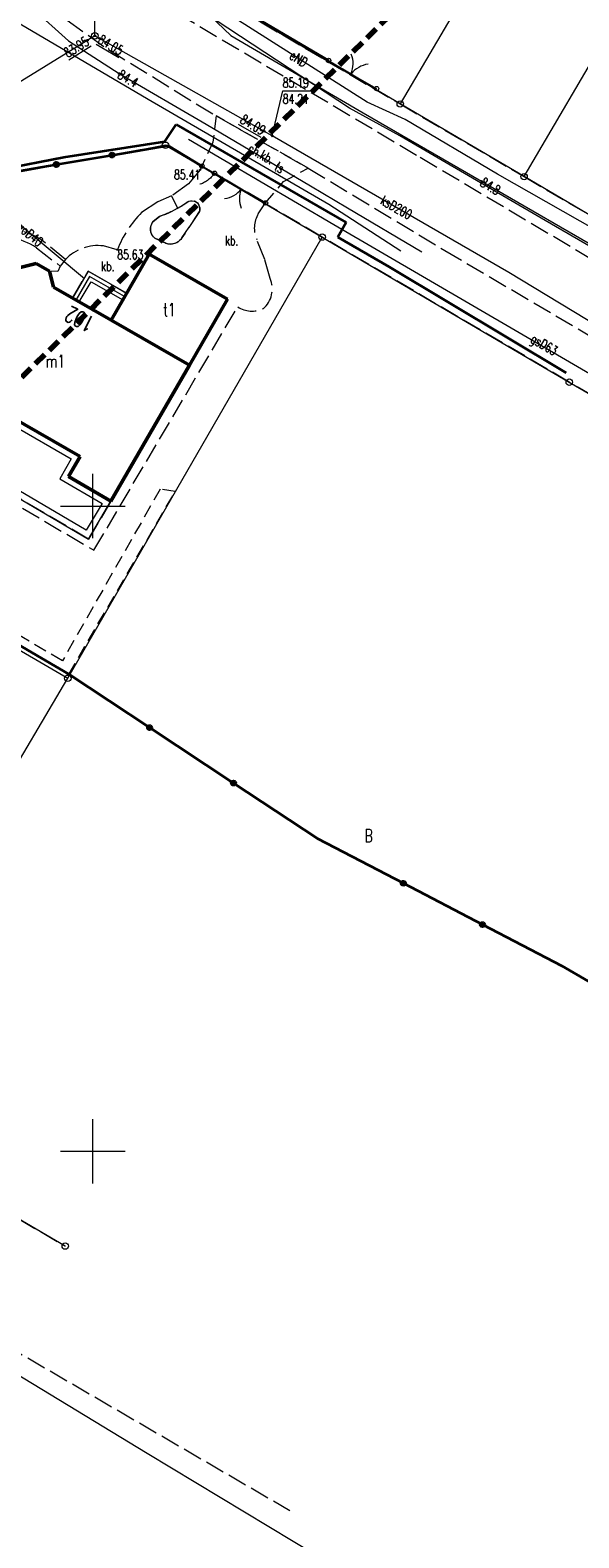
# Model space of a CAD drawing. Header units: metres. Extents: x 7395998 to 7397036, y 5813644 to 5814526.
# Tile 11 of 27: x 7396395 to 7396438, y 5814020 to 5814137. Entities that reach past the tile are written whole.
import ezdxf
from ezdxf.enums import TextEntityAlignment as Align

# ---------------------------------------------------------------- set-up
doc = ezdxf.new("R2010")
doc.units = ezdxf.units.M
doc.header["$MEASUREMENT"] = 0
for name, pattern in [('1', [0]), ('1_14', [1, -1]), ('1_OTKC', [1.5, 1, -0.5]), ('1_OTKJ', [2, 1.5, -0.5]), ('1_OTKU', [2, 1.5, -0.5]), ('1_OTZK', [1.5, 1, -0.5]), ('2', [1.5, 1, -0.5]), ('2_EGBS', [0]), ('2_EGBT', [0]), ('2_EGBU_A', [0]), ('3_SUEP_A', [0]), ('3_SUGP', [0]), ('3_SUKP', [0]), ('3_SUTP_A', [0]), ('3_SUUP_P', [0]), ('3_SUWP', [0]), ('EGDE', [0]), ('EGKK', [2, 1.5, -0.5])]:
    doc.linetypes.add(name, pattern=pattern)
doc.layers.get('0').update_dxf_attribs({"color": 250, "linetype": 'CONTINUOUS', "lineweight": 100})
for name, color, linetype, lineweight in [('Dzialki', 7, 'EGDE', 18), ('EADTD_T_0', 214, 'CONTINUOUS', 25), ('EGBB_E_T_0', 7, 'CONTINUOUS', 20), ('EGBB_L_0', 7, '2_EGBU_A', 50), ('EGBE_L_0', 7, '2_EGBT', 18), ('EGBE_L_3', 7, '2_EGBS', 18), ('Kontury', 3, 'EGKK', 18), ('Numery_konturow', 3, 'CONTINUOUS', 9), ('OTK_E_T_1', 7, 'CONTINUOUS', 0), ('OTK_E_T_3', 7, 'CONTINUOUS', 0), ('OTK_L_0', 7, '1_OTKJ', 18), ('OTK_L_2', 7, '1_OTKC', 18), ('OTK_L_4', 7, '1_OTKU', 18), ('OTO_L_0', 7, 'CONTINUOUS', 35), ('OTO_L_1', 7, 'CONTINUOUS', 18), ('OTO_L_2', 7, 'CONTINUOUS', 18), ('OTR_T_0', 7, 'CONTINUOUS', 18), ('OTZ_L_1', 7, '1_OTZK', 18), ('P_SUL_L_1', 7, '3_SUUP_P', 35), ('Podzial_sekcyjny_krzyze', 7, '1', 0), ('Punkty', 7, 'CONTINUOUS', 18), ('SUEP_E_T_0', 1, 'CONTINUOUS', 0), ('SUEP_L_0', 1, '3_SUEP_A', 18), ('SUER_T_0', 1, 'CONTINUOUS', 18), ('SUGP_E_T_0', 52, 'CONTINUOUS', 0), ('SUGP_L_0', 52, '3_SUGP', 18), ('SUK_T_3', 34, 'CONTINUOUS', 18), ('SUKP_E_T_0', 34, 'CONTINUOUS', 0), ('SUKP_L_0', 34, '3_SUKP', 18), ('SUNR_T_0', 7, 'CONTINUOUS', 18), ('SUP_T_4', 7, 'CONTINUOUS', 18), ('SUTP_E_T_0', 30, 'CONTINUOUS', 0), ('SUTP_L_0', 30, '3_SUTP_A', 18), ('SUTR_T_0', 30, 'CONTINUOUS', 18), ('SUWP_E_T_0', 5, 'CONTINUOUS', 0), ('SUWP_L_0', 5, '3_SUWP', 18), ('ZASIEG_L_0', 7, '2', 70)]:
    doc.layers.add(name, color=color, linetype=linetype, lineweight=lineweight)
doc.styles.get("Standard").update_dxf_attribs({"font": 'Simplex.SHX', "width": 0.75})

# ---------------------------------------------------------------- blocks, each defined once
blk = doc.blocks.new('GRT')
at = {"linetype": 'Continuous'}
blk.add_circle((0, 0), 0.25, dxfattribs=at)
blk = doc.blocks.new('2_OTRS')
at = {"linetype": 'Continuous'}
blk.add_circle((0, 0), 0.045, dxfattribs=at)
blk = doc.blocks.new('4_SUPS')
at = {"linetype": 'Continuous'}
blk.add_circle((0, 0), 0.0625, dxfattribs=at)
blk = doc.blocks.new('4_SUKS')
at = {"linetype": 'Continuous'}
blk.add_circle((0, 0), 0.25, dxfattribs=at)
blk = doc.blocks.new('4_SUPW')
at = {"linetype": 'Continuous'}
blk.add_circle((0, 0), 0.25, dxfattribs=at)

msp = doc.modelspace()

# ---------------------------------------------------------------- linework, layer by layer
at = {"layer": 'Dzialki'}
for p, q in [((7396445.62, 5814168.32), (7396423.8, 5814131.15)), ((7396433.39, 5814125.52), (7396455.17, 5814162.71)), ((7396423.8, 5814131.15), (7396409.53, 5814139.54)), ((7396433.39, 5814125.52), (7396423.8, 5814131.15)), ((7396389.71, 5814125.05), (7396405.62, 5814127.95)), ((7396405.62, 5814127.95), (7396417.75, 5814120.84)), ((7396442.96, 5814119.9), (7396433.39, 5814125.52)), ((7396398.06, 5814086.65), (7396417.75, 5814120.84)), ((7396417.75, 5814120.84), (7396436.89, 5814109.6)), ((7396436.89, 5814109.6), (7396456.03, 5814098.35)), ((7396378.91, 5814097.88), (7396398.06, 5814086.65)), ((7396378.68, 5814053.86), (7396398.06, 5814086.65)), ((7396397.86, 5814042.66), (7396378.68, 5814053.86))]:
    msp.add_line(p, q, dxfattribs=at)
at = {"layer": 'EGBB_L_0', "linetype": '2_EGBU_A'}
for p, q in [((7396404.36, 5814119.52), (7396401.41, 5814114.4)), ((7396410.42, 5814116.02), (7396404.36, 5814119.52)), ((7396395.6, 5814118.79), (7396394.36, 5814118.47)), ((7396396.63, 5814118.19), (7396395.6, 5814118.79)), ((7396396.96, 5814116.96), (7396396.63, 5814118.19)), ((7396401.41, 5814114.4), (7396396.96, 5814116.96)), ((7396407.47, 5814110.91), (7396410.42, 5814116.02)), ((7396401.41, 5814114.4), (7396407.47, 5814110.91)), ((7396401.4, 5814100.38), (7396407.47, 5814110.91)), ((7396393.68, 5814106.91), (7396399.01, 5814103.84)), ((7396399.01, 5814103.84), (7396398.11, 5814102.28)), ((7396398.11, 5814102.28), (7396401.4, 5814100.38))]:
    msp.add_line(p, q, dxfattribs=at)
at = {"layer": 'EGBE_L_0', "linetype": '2_EGBT'}
for p, q in [((7396399.01, 5814103.84), (7396393.68, 5814106.91)), ((7396393.86, 5814106.23), (7396398.33, 5814103.66)), ((7396398.33, 5814103.66), (7396397.43, 5814102.1)), ((7396398.11, 5814102.28), (7396399.01, 5814103.84)), ((7396397.43, 5814102.1), (7396400.71, 5814100.2)), ((7396401.4, 5814100.38), (7396398.11, 5814102.28)), ((7396393.58, 5814101.02), (7396399.66, 5814097.44)), ((7396399.49, 5814098.12), (7396393.84, 5814101.45)), ((7396400.71, 5814100.2), (7396399.49, 5814098.12)), ((7396399.66, 5814097.44), (7396401.4, 5814100.38))]:
    msp.add_line(p, q, dxfattribs=at)
at = {"layer": 'EGBE_L_3', "linetype": '2_EGBS'}
for p, q in [((7396399.64, 5814118.2), (7396398.43, 5814116.11)), ((7396402.61, 5814116.49), (7396399.64, 5814118.2)), ((7396399.75, 5814117.79), (7396398.69, 5814115.96)), ((7396398.95, 5814115.81), (7396399.86, 5814117.38)), ((7396402.46, 5814116.23), (7396399.75, 5814117.79)), ((7396399.86, 5814117.38), (7396402.31, 5814115.97)), ((7396398.43, 5814116.11), (7396398.69, 5814115.96)), ((7396398.69, 5814115.96), (7396398.95, 5814115.81)), ((7396398.95, 5814115.81), (7396401.41, 5814114.4)), ((7396401.41, 5814114.4), (7396402.31, 5814115.97)), ((7396402.31, 5814115.97), (7396402.46, 5814116.23)), ((7396402.46, 5814116.23), (7396402.61, 5814116.49))]:
    msp.add_line(p, q, dxfattribs=at)
at = {"layer": 'Kontury'}
for p, q in [((7396409.53, 5814139.54), (7396423.8, 5814131.15)), ((7396423.8, 5814131.15), (7396433.39, 5814125.52)), ((7396405.62, 5814127.95), (7396389.71, 5814125.05)), ((7396417.75, 5814120.84), (7396405.62, 5814127.95)), ((7396433.39, 5814125.52), (7396442.96, 5814119.9)), ((7396436.89, 5814109.6), (7396417.75, 5814120.84)), ((7396456.03, 5814098.35), (7396436.89, 5814109.6)), ((7396378.68, 5814053.86), (7396397.86, 5814042.66))]:
    msp.add_line(p, q, dxfattribs=at)
at = {"layer": 'OTK_L_0', "linetype": '1_OTKJ'}
for p, q in [((7396425.06, 5814127.17), (7396403.4, 5814140.03)), ((7396398, 5814137.64), (7396401.2, 5814135.37)), ((7396401.2, 5814135.37), (7396409.55, 5814130.22)), ((7396409.55, 5814130.22), (7396416.68, 5814126.18)), ((7396448.98, 5814112.95), (7396425.06, 5814127.17)), ((7396416.68, 5814126.18), (7396427.24, 5814119.81)), ((7396427.24, 5814119.81), (7396457.74, 5814101.85)), ((7396367.32, 5814050.1), (7396415.26, 5814022.16))]:
    msp.add_line(p, q, dxfattribs=at)
at = {"layer": 'OTK_L_2', "linetype": '1_OTKC'}
for p, q in [((7396409.55, 5814130.22), (7396409.29, 5814128.2)), ((7396416.68, 5814126.18), (7396409.55, 5814130.22)), ((7396409.29, 5814128.2), (7396408.44, 5814126.34)), ((7396408.44, 5814126.34), (7396409.42, 5814125.78)), ((7396409.42, 5814125.78), (7396413.37, 5814123.48)), ((7396413.37, 5814123.48), (7396414.77, 5814125.14)), ((7396414.77, 5814125.14), (7396416.68, 5814126.18))]:
    msp.add_line(p, q, dxfattribs=at)
at = {"layer": 'OTK_L_4', "linetype": '1_OTKU'}
for p, q in [((7396408.44, 5814126.34), (7396408.31, 5814126.06)), ((7396413.37, 5814123.48), (7396408.44, 5814126.34)), ((7396408.31, 5814126.06), (7396407.41, 5814124.96)), ((7396406.1, 5814124.04), (7396405.02, 5814123.58)), ((7396407.41, 5814124.96), (7396406.1, 5814124.04)), ((7396405.02, 5814123.58), (7396403.77, 5814122.75)), ((7396405.87, 5814122.72), (7396406.1, 5814122.83)), ((7396406.1, 5814122.83), (7396406.33, 5814122.95)), ((7396406.33, 5814122.95), (7396406.56, 5814123.07)), ((7396406.56, 5814123.07), (7396406.78, 5814123.2)), ((7396406.78, 5814123.2), (7396407, 5814123.33)), ((7396408.26, 5814122.82), (7396406.9, 5814120.77)), ((7396407, 5814123.33), (7396407.21, 5814123.47)), ((7396407.21, 5814123.47), (7396407.42, 5814123.62)), ((7396407.42, 5814123.62), (7396407.56, 5814123.65)), ((7396407.56, 5814123.65), (7396407.7, 5814123.65)), ((7396407.7, 5814123.65), (7396407.84, 5814123.62)), ((7396407.84, 5814123.62), (7396407.97, 5814123.56)), ((7396407.97, 5814123.56), (7396408.09, 5814123.48)), ((7396408.09, 5814123.48), (7396408.18, 5814123.37)), ((7396408.18, 5814123.37), (7396408.24, 5814123.24)), ((7396408.24, 5814123.24), (7396408.28, 5814123.1)), ((7396408.29, 5814122.96), (7396408.26, 5814122.82)), ((7396408.28, 5814123.1), (7396408.29, 5814122.96)), ((7396412.81, 5814122.64), (7396413.37, 5814123.48)), ((7396404.46, 5814121.52), (7396404.48, 5814121.66)), ((7396404.48, 5814121.66), (7396404.53, 5814121.8)), ((7396404.53, 5814121.8), (7396404.59, 5814121.92)), ((7396404.59, 5814121.92), (7396404.68, 5814122.04)), ((7396404.68, 5814122.04), (7396405.16, 5814122.44)), ((7396405.16, 5814122.44), (7396405.4, 5814122.53)), ((7396405.4, 5814122.53), (7396405.64, 5814122.62)), ((7396405.64, 5814122.62), (7396405.87, 5814122.72)), ((7396397.88, 5814119.1), (7396396.05, 5814120.59)), ((7396404.46, 5814121.37), (7396404.46, 5814121.52)), ((7396404.49, 5814121.23), (7396404.46, 5814121.37)), ((7396404.54, 5814121.09), (7396404.49, 5814121.23)), ((7396404.61, 5814120.97), (7396404.54, 5814121.09)), ((7396404.7, 5814120.86), (7396404.61, 5814120.97)), ((7396404.81, 5814120.76), (7396404.7, 5814120.86)), ((7396405.64, 5814120.36), (7396404.81, 5814120.76)), ((7396406.6, 5814120.47), (7396406.47, 5814120.4)), ((7396406.71, 5814120.56), (7396406.6, 5814120.47)), ((7396406.81, 5814120.66), (7396406.71, 5814120.56)), ((7396406.9, 5814120.77), (7396406.81, 5814120.66)), ((7396413.31, 5814119.1), (7396412.69, 5814120.65)), ((7396395.64, 5814120), (7396397.48, 5814118.58)), ((7396401.89, 5814119.86), (7396400.82, 5814120.15)), ((7396402.61, 5814116.49), (7396404.36, 5814119.52)), ((7396404.36, 5814119.52), (7396410.42, 5814116.02)), ((7396405.78, 5814120.32), (7396405.64, 5814120.36)), ((7396405.92, 5814120.3), (7396405.78, 5814120.32)), ((7396406.06, 5814120.3), (7396405.92, 5814120.3)), ((7396406.2, 5814120.31), (7396406.06, 5814120.3)), ((7396406.34, 5814120.35), (7396406.2, 5814120.31)), ((7396406.47, 5814120.4), (7396406.34, 5814120.35)), ((7396397.28, 5814118.16), (7396396.63, 5814118.19)), ((7396396.63, 5814118.19), (7396396.96, 5814116.96)), ((7396397.48, 5814118.58), (7396397.28, 5814118.16)), ((7396398.43, 5814116.11), (7396399.64, 5814118.2)), ((7396399.64, 5814118.2), (7396402.61, 5814116.49)), ((7396413.73, 5814117.62), (7396413.31, 5814119.1)), ((7396396.96, 5814116.96), (7396398.43, 5814116.11)), ((7396410.42, 5814116.02), (7396407.47, 5814110.91)), ((7396400.08, 5814096.57), (7396411.21, 5814115.43)), ((7396407.47, 5814110.91), (7396401.4, 5814100.38)), ((7396399.66, 5814097.44), (7396393.58, 5814101.02)), ((7396394.54, 5814099.84), (7396400.08, 5814096.57)), ((7396401.4, 5814100.38), (7396399.66, 5814097.44))]:
    msp.add_line(p, q, dxfattribs=at)
at = {"layer": 'OTK_L_4', "linetype": '1_14'}
for p, q in [((7396406.1, 5814124.04), (7396406.56, 5814123.07)), ((7396397.88, 5814119.1), (7396397.48, 5814118.58))]:
    msp.add_line(p, q, dxfattribs=at)
at = {"layer": 'OTK_L_4', "linetype": '1_OTKU'}
for centre, radius, start, end in [((7396410, 5814116.64), 8.72, 135.5542, 158.3563), ((7396414.64, 5814121.53), 2.14, 148.7403, 204.358), ((7396392.82, 5814115.53), 6.01, 57.4323, 104.6225), ((7396392.82, 5814115.77), 5.09, 56.2825, 104.6572), ((7396400.38, 5814116.74), 3.44, 82.6672, 136.6404), ((7396411.84, 5814116.82), 2.05, 311.4942, 22.8761), ((7396412.33, 5814117.14), 2.04, 236.7816, 295.1699)]:
    msp.add_arc(centre, radius, start, end, dxfattribs=at)
at = {"layer": 'OTO_L_0'}
for p, q in [((7396418.25, 5814134.52), (7396411.78, 5814138.31)), ((7396401.49, 5814127.19), (7396405.8, 5814127.93)), ((7396405.8, 5814127.93), (7396408.44, 5814126.34)), ((7396389.78, 5814125.2), (7396397.17, 5814126.46)), ((7396397.17, 5814126.46), (7396401.49, 5814127.19)), ((7396391.78, 5814090.7), (7396398.13, 5814086.97)), ((7396398.13, 5814086.97), (7396404.39, 5814082.83)), ((7396404.39, 5814082.83), (7396410.89, 5814078.53)), ((7396410.89, 5814078.53), (7396417.39, 5814074.23)), ((7396417.39, 5814074.23), (7396424.04, 5814070.77)), ((7396424.04, 5814070.77), (7396430.17, 5814067.57)), ((7396430.17, 5814067.57), (7396436.31, 5814064.38)), ((7396436.31, 5814064.38), (7396442.78, 5814060.59))]:
    msp.add_line(p, q, dxfattribs=at)
for centre in [(7396397.17, 5814126.46), (7396401.49, 5814127.19), (7396404.39, 5814082.83), (7396410.89, 5814078.53), (7396424.04, 5814070.77), (7396430.17, 5814067.57)]:
    msp.add_circle(centre, 0.17, dxfattribs=at)
at = {"layer": 'OTO_L_1'}
for p, q in [((7396418.25, 5814134.52), (7396419.57, 5814133.75)), ((7396419.36, 5814133.87), (7396420.65, 5814133.11)), ((7396420.65, 5814133.11), (7396421.97, 5814132.34)), ((7396410.85, 5814124.94), (7396409.42, 5814125.78)), ((7396412.15, 5814124.19), (7396410.85, 5814124.94)), ((7396413.37, 5814123.48), (7396411.94, 5814124.32))]:
    msp.add_line(p, q, dxfattribs=at)
for centre in [(7396418.25, 5814134.52), (7396421.97, 5814132.34), (7396409.42, 5814125.78), (7396413.37, 5814123.48)]:
    msp.add_circle(centre, 0.17, dxfattribs=at)
for centre, start, end in [((7396418.15, 5814134.26), 337.5732, 21.6476), ((7396421.57, 5814132.25), 97.61, 141.6843), ((7396409.93, 5814125.8), 277.7699, 321.8442), ((7396413.35, 5814123.81), 157.7331, 201.8075)]:
    msp.add_arc(centre, 2, start, end, dxfattribs=at)
at = {"layer": 'OTO_L_2'}
for p, q in [((7396408.93, 5814126.06), (7396408.44, 5814126.34)), ((7396408.72, 5814125.12), (7396408.64, 5814125.08)), ((7396408.8, 5814125.18), (7396408.72, 5814125.12)), ((7396408.88, 5814125.23), (7396408.8, 5814125.18)), ((7396408.95, 5814125.29), (7396408.88, 5814125.23)), ((7396409.42, 5814125.78), (7396408.93, 5814126.06)), ((7396409.03, 5814125.35), (7396408.95, 5814125.29)), ((7396409.1, 5814125.41), (7396409.03, 5814125.35)), ((7396409.16, 5814125.48), (7396409.1, 5814125.41)), ((7396409.24, 5814125.55), (7396409.16, 5814125.48)), ((7396409.29, 5814125.62), (7396409.24, 5814125.55)), ((7396409.36, 5814125.7), (7396409.29, 5814125.62)), ((7396409.42, 5814125.78), (7396409.36, 5814125.7)), ((7396408.31, 5814124.94), (7396408.29, 5814124.93)), ((7396408.4, 5814124.97), (7396408.31, 5814124.94)), ((7396408.48, 5814125), (7396408.4, 5814124.97)), ((7396408.56, 5814125.04), (7396408.48, 5814125)), ((7396408.64, 5814125.08), (7396408.56, 5814125.04))]:
    msp.add_line(p, q, dxfattribs=at)
for centre in [(7396408.44, 5814126.34), (7396409.42, 5814125.78)]:
    msp.add_circle(centre, 0.17, dxfattribs=at)
at = {"layer": 'OTZ_L_1', "linetype": '1_OTZK'}
for p, q in [((7396406.9, 5814120.77), (7396408.26, 5814122.82)), ((7396405.16, 5814122.44), (7396404.68, 5814122.04)), ((7396404.81, 5814120.76), (7396405.64, 5814120.36)), ((7396362.46, 5814107.83), (7396398.13, 5814086.97)), ((7396405.21, 5814101.31), (7396397.64, 5814088)), ((7396398.13, 5814086.97), (7396406.37, 5814101.12)), ((7396406.37, 5814101.12), (7396405.21, 5814101.31)), ((7396397.64, 5814088), (7396377.32, 5814100.01))]:
    msp.add_line(p, q, dxfattribs=at)
for centre, radius, start, end in [((7396402.23, 5814130.8), 8.85, 289.2922, 305.8481), ((7396407.64, 5814123.01), 0.651, 343.4064, 109.388), ((7396405.33, 5814121.46), 0.874, 138.3851, 233.2134), ((7396406, 5814121.38), 1.08, 250.3364, 325.7131)]:
    msp.add_arc(centre, radius, start, end, dxfattribs=at)
at = {"layer": 'P_SUL_L_1', "linetype": '3_SUUP_P'}
for p, q in [((7396405.57, 5814128.25), (7396406.45, 5814129.57)), ((7396406.45, 5814129.57), (7396419.61, 5814121.97)), ((7396397.75, 5814127.03), (7396405.57, 5814128.25)), ((7396392.97, 5814126.09), (7396397.75, 5814127.03)), ((7396419.61, 5814121.97), (7396418.96, 5814120.82)), ((7396418.96, 5814120.82), (7396422.94, 5814118.54)), ((7396422.94, 5814118.54), (7396436.65, 5814110.31))]:
    msp.add_line(p, q, dxfattribs=at)
at = {"layer": 'Podzial_sekcyjny_krzyze'}
for p, q in [((7396400, 5814097.5), (7396400, 5814102.5)), ((7396397.5, 5814100), (7396402.5, 5814100)), ((7396400, 5814047.5), (7396400, 5814052.5)), ((7396397.5, 5814050), (7396402.5, 5814050))]:
    msp.add_line(p, q, dxfattribs=at)
at = {"layer": 'SUEP_L_0', "linetype": '3_SUEP_A'}
for p, q in [((7396408.56, 5814138.48), (7396410.68, 5814136.46)), ((7396421.23, 5814131.29), (7396409.36, 5814138.82)), ((7396410.68, 5814136.46), (7396420.92, 5814130.47)), ((7396424.18, 5814129.95), (7396421.23, 5814131.29)), ((7396420.92, 5814130.47), (7396430.1, 5814125.16)), ((7396431.32, 5814125.72), (7396424.18, 5814129.95)), ((7396430.1, 5814125.16), (7396441.06, 5814118.81)), ((7396442.83, 5814119.15), (7396431.32, 5814125.72))]:
    msp.add_line(p, q, dxfattribs=at)
at = {"layer": 'SUGP_L_0', "linetype": '3_SUGP'}
for p, q in [((7396407.4, 5814128.42), (7396418.67, 5814121.8)), ((7396418.67, 5814121.8), (7396456.57, 5814099.68)), ((7396404.2, 5814026.59), (7396393.29, 5814033.23)), ((7396428.74, 5814011.8), (7396404.2, 5814026.59))]:
    msp.add_line(p, q, dxfattribs=at)
at = {"layer": 'SUKP_L_0', "linetype": '3_SUKP'}
for p, q in [((7396400.15, 5814136.43), (7396369.5, 5814117.55)), ((7396413.89, 5814128.67), (7396400.15, 5814136.43)), ((7396432.22, 5814118.09), (7396413.89, 5814128.67)), ((7396449.72, 5814107.45), (7396432.22, 5814118.09))]:
    msp.add_line(p, q, dxfattribs=at)
at = {"layer": 'SUNR_T_0', "linetype": 'Continuous', "lineweight": 0}
for p, q in [((7396400.15, 5814136.43), (7396400.19, 5814139.85)), ((7396413.89, 5814128.67), (7396414.7, 5814132.17)), ((7396414.7, 5814132.17), (7396416.85, 5814132.17))]:
    msp.add_line(p, q, dxfattribs=at)
at = {"layer": 'SUTP_L_0', "linetype": '3_SUTP_A'}
for p, q in [((7396395.3, 5814138.57), (7396398.12, 5814136.04)), ((7396419.87, 5814130.83), (7396407.67, 5814138.86)), ((7396398.12, 5814136.04), (7396402.04, 5814133.51)), ((7396402.04, 5814133.51), (7396408.78, 5814129.58)), ((7396423.76, 5814128.69), (7396419.87, 5814130.83)), ((7396408.78, 5814129.58), (7396416.86, 5814124.82)), ((7396435.03, 5814122.13), (7396423.76, 5814128.69)), ((7396416.86, 5814124.82), (7396419.71, 5814123.1)), ((7396419.71, 5814123.1), (7396425.48, 5814119.7)), ((7396447.93, 5814114.61), (7396435.03, 5814122.13))]:
    msp.add_line(p, q, dxfattribs=at)
at = {"layer": 'SUWP_L_0', "linetype": '3_SUWP'}
for p, q in [((7396404.29, 5814131.51), (7396382.53, 5814144.26)), ((7396382.46, 5814131.73), (7396399.35, 5814117.62)), ((7396418.28, 5814123.37), (7396404.29, 5814131.51)), ((7396423.85, 5814119.75), (7396418.28, 5814123.37))]:
    msp.add_line(p, q, dxfattribs=at)
at = {"layer": 'ZASIEG_L_0', "linetype": '2'}
msp.add_line((7396444.37, 5814159.04), (7396372.89, 5814088.73), dxfattribs=at)

# ---------------------------------------------------------------- block references
at = {"layer": 'OTR_T_0'}
for p in [(7396408.31, 5814126.06), (7396401.89, 5814119.86)]:
    msp.add_blockref('2_OTRS', p, dxfattribs=at)
at = {"layer": 'Punkty'}
for p in [(7396423.8, 5814131.15), (7396405.62, 5814127.95), (7396433.39, 5814125.52), (7396417.75, 5814120.84), (7396436.89, 5814109.6), (7396398.06, 5814086.65), (7396397.86, 5814042.66)]:
    msp.add_blockref('GRT', p, dxfattribs=at)
at = {"layer": 'SUER_T_0'}
msp.add_blockref('4_SUPS', (7396430.1, 5814125.16), dxfattribs=at)
at = {"layer": 'SUK_T_3'}
msp.add_blockref('4_SUKS', (7396400.15, 5814136.43), dxfattribs=at)
at = {"layer": 'SUNR_T_0'}
for p in [(7396399.58, 5814136.09), (7396400.15, 5814136.43), (7396400.51, 5814136.23), (7396413.27, 5814129.03), (7396413.89, 5814128.67)]:
    msp.add_blockref('4_SUPS', p, dxfattribs=at)
at = {"layer": 'SUP_T_4'}
msp.add_blockref('4_SUPW', (7396400.15, 5814136.43), dxfattribs=at)
at = {"layer": 'SUTR_T_0'}
msp.add_blockref('4_SUPS', (7396402.04, 5814133.51), dxfattribs=at)

# ---------------------------------------------------------------- texts
at = {"layer": 'EADTD_T_0', "width": 0.7}
msp.add_text('102', height=1.25, rotation=153.0605, dxfattribs=at).set_placement((7396399.26, 5814115.03), align=Align.CENTER)
at = {"layer": 'EGBB_E_T_0', "width": 0.7}
for s, p in [('t1', (7396405.92, 5814115.21)), ('m1', (7396397.1, 5814111.22))]:
    msp.add_text(s, height=1, dxfattribs=at).set_placement(p, align=Align.MIDDLE)
at = {"layer": 'Numery_konturow', "width": 0.7}
msp.add_text('B', height=1, dxfattribs=at).set_placement((7396421.04, 5814074.95), align=Align.TOP_LEFT)
at = {"layer": 'OTK_E_T_1', "lineweight": 9, "width": 0.7}
msp.add_text('ch.kb.', height=0.75, rotation=331.3139, dxfattribs=at).set_placement((7396413.02, 5814127.28), align=Align.MIDDLE)
at = {"layer": 'OTK_E_T_3', "lineweight": 9, "width": 0.7}
for p in [(7396410.75, 5814120.57), (7396401.16, 5814118.58)]:
    msp.add_text('kb.', height=0.75, dxfattribs=at).set_placement(p, align=Align.MIDDLE)
at = {"layer": 'OTR_T_0', "lineweight": 9, "width": 0.7}
msp.add_text('85.41', height=0.75, dxfattribs=at).set_placement((7396408.31, 5814126.06), align=Align.TOP_RIGHT)
msp.add_text('85.63', height=0.75, dxfattribs=at).set_placement((7396401.89, 5814119.86), align=Align.TOP_LEFT)
at = {"layer": 'SUEP_E_T_0', "lineweight": 9, "width": 0.7}
msp.add_text('eND', height=0.75, rotation=327.6037, dxfattribs=at).set_placement((7396415.93, 5814134.65), align=Align.MIDDLE)
at = {"layer": 'SUER_T_0', "lineweight": 9, "width": 0.7}
msp.add_text('84.8', height=0.75, rotation=329.9299, dxfattribs=at).set_placement((7396430.1, 5814125.16), align=Align.MIDDLE_LEFT)
at = {"layer": 'SUGP_E_T_0', "lineweight": 9, "width": 0.7}
msp.add_text('gsD63', height=0.75, rotation=329.73, dxfattribs=at).set_placement((7396434.88, 5814112.39), align=Align.MIDDLE)
at = {"layer": 'SUKP_E_T_0', "lineweight": 9, "width": 0.7}
msp.add_text('ksD200', height=0.75, rotation=330.69, dxfattribs=at).set_placement((7396423.5, 5814123.13), align=Align.MIDDLE)
at = {"layer": 'SUNR_T_0', "lineweight": 9, "width": 0.7}
for s, rotation, p in [('%%U83.95', 31.6407, (7396399.58, 5814136.09)), ('%%U84.09', 329.999, (7396413.27, 5814129.03))]:
    msp.add_text(s, height=0.75, rotation=rotation, dxfattribs=at).set_placement(p, align=Align.MIDDLE_RIGHT)
msp.add_text('%%U84.05', height=0.75, rotation=329.999, dxfattribs=at).set_placement((7396400.51, 5814136.23), align=Align.MIDDLE_LEFT)
for s, p in [('85.19', (7396414.7, 5814133.17)), ('84.21', (7396414.7, 5814131.92))]:
    msp.add_text(s, height=0.75, dxfattribs=at).set_placement(p, align=Align.TOP_LEFT)
at = {"layer": 'SUTP_E_T_0', "lineweight": 9, "width": 0.7}
msp.add_text('ts', height=0.75, rotation=329.4973, dxfattribs=at).set_placement((7396414.46, 5814126.23), align=Align.MIDDLE)
at = {"layer": 'SUTR_T_0', "lineweight": 9, "width": 0.7}
msp.add_text('84.4', height=0.75, rotation=329.7541, dxfattribs=at).set_placement((7396402.04, 5814133.51), align=Align.MIDDLE_LEFT)
at = {"layer": 'SUWP_E_T_0', "lineweight": 9, "width": 0.7}
msp.add_text('woD40', height=0.75, rotation=320.1373, dxfattribs=at).set_placement((7396395.12, 5814121.08), align=Align.MIDDLE)

doc.saveas('drawing.dxf')
